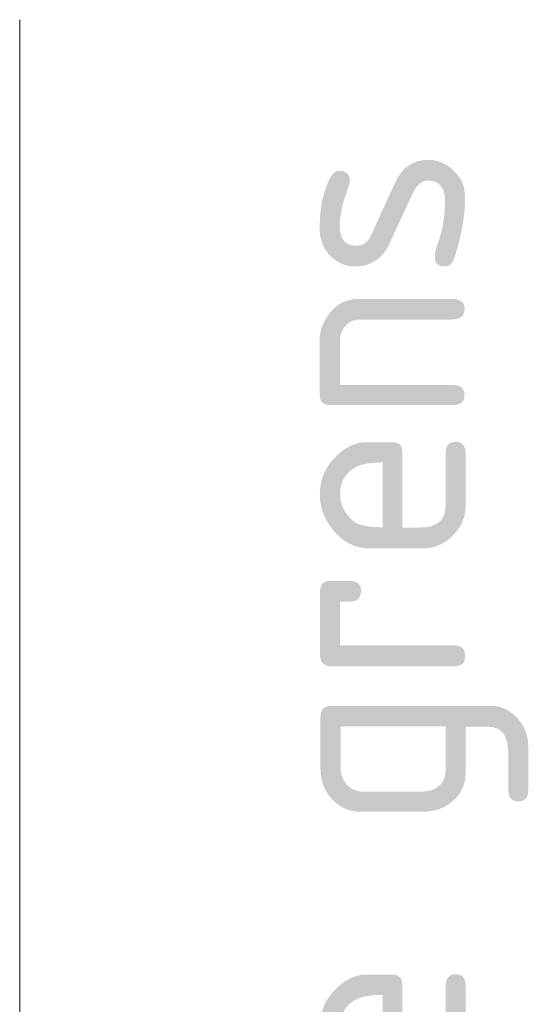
# Model space of a CAD drawing. Header units: metres. Extents: x 180716 to 180809, y 418548 to 418668.
# Tile 58 of 148: x 180795.49 to 180795.939, y 418578.045 to 418578.901. Entities that reach past the tile are written whole.
import ezdxf

# ---------------------------------------------------------------- set-up
doc = ezdxf.new("R2010")
doc.units = ezdxf.units.M
doc.layers.get('0').update_dxf_attribs({"color": 30, "lineweight": 0})
doc.layers.add('B-WE-KG-GRENS_PERCEEL-SD', color=253, linetype='Continuous', lineweight=0)
doc.layers.add('B-WE-VH-M', color=253, linetype='Continuous', lineweight=0)
doc.styles.add('NLCS-ISO-M100-T18', font='NLCS-ISO.ttf', dxfattribs={"height": 0.18})
doc.styles.get("Standard").update_dxf_attribs({"font": 'arial.ttf'})
doc.linetypes.add('KG-KADASTRAAL', pattern='A,5.5,-2,["K",Standard,S=1.8,R=0,X=0,Y=-0.9],-2,5.5,-2,[5,NLCS.shx,S=0.75,R=0,X=0,Y=0],-2', length=19)

# ---------------------------------------------------------------- blocks, each defined once
blk = doc.blocks.new('SKG-GRENS_PERCEEL-D')
at = {"linetype": 'KG-KADASTRAAL', "ltscale": 0.15, "flags": 128}
blk.add_lwpolyline([(0, 0), (0, 3.51213)], dxfattribs=at)

msp = doc.modelspace()

# ---------------------------------------------------------------- block references
at = {"layer": 'B-WE-KG-GRENS_PERCEEL-SD'}
msp.add_blockref('SKG-GRENS_PERCEEL-D', (180795.49049, 418575.38878), dxfattribs=at)

# ---------------------------------------------------------------- texts
at = {"layer": 'B-WE-VH-M', "insert": (180795.6977, 418576.97535), "char_height": 0.18, "attachment_point": 1, "rotation": 90, "style": 'NLCS-ISO-M100-T18'}
msp.add_mtext_dynamic_manual_height_columns('kadastrale grens', width=1.9165835, gutter_width=12.5, heights=[0], dxfattribs=at)

doc.saveas('drawing.dxf')
